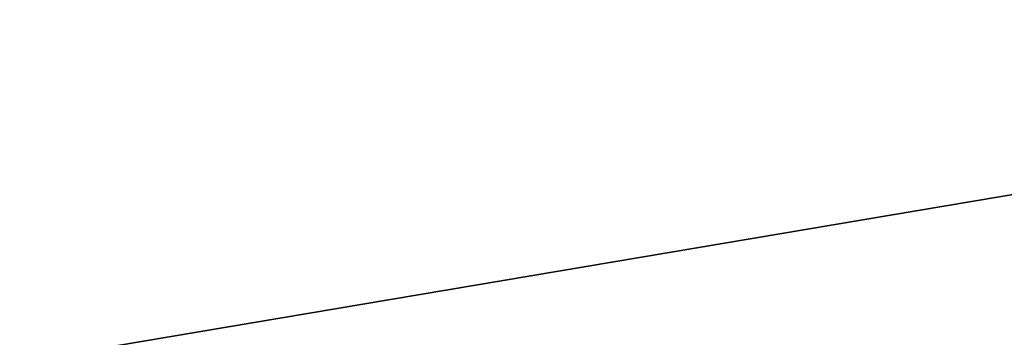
# Model space of a CAD drawing. Extents: x 0 to 80, y 0 to 80.
# Tile 238 of 256: x 8.643107 to 8.644355, y 35.421475 to 35.421878. Entities that reach past the tile are written whole.
import ezdxf

# ---------------------------------------------------------------- set-up
doc = ezdxf.new("R2010")
doc.units = 0
doc.header["$LTSCALE"] = 25.4
doc.layers.get('0').update_dxf_attribs({"color": 13, "linetype": 'CONTINUOUS'})

# ---------------------------------------------------------------- blocks, each defined once
blk = doc.blocks.new('ORBIT-I-KINKIET-20-7806-78')
at = {"color": 7}
blk.add_line((25.0446873, 35.7683601, 343.570343), (24.3199768, 35.64608, 343.1353149), dxfattribs=at)
blk.add_line((25.0446873, 35.7683601, 343.570343), (24.3199768, 35.64608, 343.1353149), dxfattribs=at)
mesh = blk.add_polyface(dxfattribs=at)
corners = [(25.0446873, 35.7683601, 343.570343), (24.3199768, 35.64608, 343.1353149), (25.0446873, 35.64608, 343.570343)]
mesh.append_faces([[corners[k] for k in face] for face in [(0, 1, 2)]], dxfattribs={"color": 7})
mesh = blk.add_polyface(dxfattribs=at)
corners = [(25.0446873, 35.7683601, 343.570343), (24.3199768, 35.7683601, 343.1353149), (24.3199768, 35.64608, 343.1353149)]
mesh.append_faces([[corners[k] for k in face] for face in [(0, 1, 2)]], dxfattribs={"color": 7})
mesh = blk.add_polyface(dxfattribs=at)
corners = [(25.4827461, 35.64608, 303.7221375), (24.774519, 35.7683601, 304.1225586), (25.4827461, 35.7683601, 303.7221375)]
mesh.append_faces([[corners[k] for k in face] for face in [(0, 1, 2)]], dxfattribs={"color": 7})
mesh = blk.add_polyface(dxfattribs=at)
corners = [(25.4827461, 35.64608, 303.7221375), (24.774519, 35.64608, 304.1225586), (24.774519, 35.7683601, 304.1225586)]
mesh.append_faces([[corners[k] for k in face] for face in [(0, 1, 2)]], dxfattribs={"color": 7})

msp = doc.modelspace()

# ---------------------------------------------------------------- block references
at = {"color": 0}
msp.add_blockref('ORBIT-I-KINKIET-20-7806-78', (-16.3966141, -0.3460782, -57.5), dxfattribs=at)

doc.saveas('drawing.dxf')
